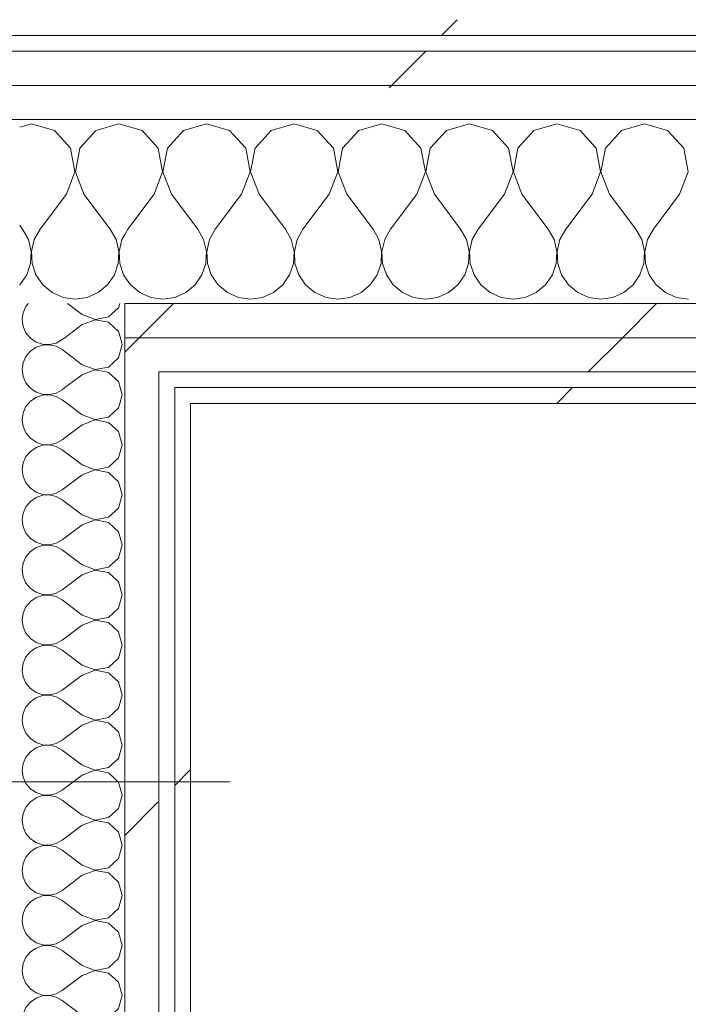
# Model space of a CAD drawing. Header units: millimetres. Extents: x -30280 to 19093, y -17460 to 4378.
# Tile 255 of 256: x 779 to 1033, y -12299 to -11924. Entities that reach past the tile are written whole.
import ezdxf

# ---------------------------------------------------------------- set-up
doc = ezdxf.new("R2010")
doc.units = ezdxf.units.MM
doc.header["$MEASUREMENT"] = 0
doc.linetypes.add('Wipeout_Contour', pattern=[1000, 0, -1000])
doc.layers.add('10_ESTR_Pilars', color=7, linetype='Continuous')
doc.layers.add('Nuevo_08_E_Envans secs', color=7, linetype='Continuous')
doc.layers.add('10_ESTR_Pilars_Pluma_Nº__20', color=1, linetype='Continuous', lineweight=5)
doc.layers.add('Nuevo_08_E_Envans secs_Pluma_Nº__1', color=7, linetype='Continuous', lineweight=5)
for name, color, linetype, lineweight, true_color in [('Nuevo_08_E_Envans secs_Pluma_Nº__102', 7, 'Continuous', 5, 0xcccccc), ('Nuevo_08_E_Envans secs_Pluma_Nº__171', 171, 'Continuous', 13, 0xaaaaff), ('Nuevo_08_E_Envans secs_Pluma_Nº__177', 7, 'Continuous', 15, 0xf7e046)]:
    doc.layers.add(name, color=color, linetype=linetype, lineweight=lineweight, true_color=true_color)
pattern_1 = [(45, (0, 0), (-183.848, 183.848), [195, -65]), (45, (7e-14, 183.85), (-183.848, 183.848), [195, -65])]

# ---------------------------------------------------------------- blocks, each defined once
blk = doc.blocks.new('*X330')
at = {"layer": 'Nuevo_08_E_Envans secs_Pluma_Nº__102', "color": 254, "linetype": 'Continuous', "lineweight": 5, "true_color": 0xcccccc}
for p, q in [((825.43, -11966.13), (818.89, -11964.27)), ((850, -11963.64), (841.24, -11966.13)), ((858.76, -11966.13), (850, -11963.64)), ((883.33, -11963.64), (874.57, -11966.13)), ((892.1, -11966.13), (883.33, -11963.64)), ((916.67, -11963.64), (907.9, -11966.13)), ((925.43, -11966.13), (916.67, -11963.64)), ((950, -11963.64), (941.24, -11966.13)), ((958.76, -11966.13), (950, -11963.64)), ((983.33, -11963.64), (974.57, -11966.13)), ((992.1, -11966.13), (983.33, -11963.64)), ((1016.67, -11963.64), (1007.9, -11966.13)), ((1025.43, -11966.13), (1016.67, -11963.64)), ((831.57, -11972.86), (825.43, -11966.13)), ((841.24, -11966.13), (835.09, -11972.86)), ((864.91, -11972.86), (858.76, -11966.13)), ((874.57, -11966.13), (868.43, -11972.86)), ((898.24, -11972.86), (892.1, -11966.13)), ((907.9, -11966.13), (901.76, -11972.86)), ((931.57, -11972.86), (925.43, -11966.13)), ((941.24, -11966.13), (935.09, -11972.86)), ((964.91, -11972.86), (958.76, -11966.13)), ((974.57, -11966.13), (968.43, -11972.86)), ((998.24, -11972.86), (992.1, -11966.13)), ((1007.9, -11966.13), (1001.76, -11972.86)), ((1031.57, -11972.86), (1025.43, -11966.13)), ((833.27, -11981.81), (831.57, -11972.86)), ((835.09, -11972.86), (833.4, -11981.81)), ((866.6, -11981.81), (864.91, -11972.86)), ((868.43, -11972.86), (866.73, -11981.81)), ((899.93, -11981.81), (898.24, -11972.86)), ((901.76, -11972.86), (900.07, -11981.81)), ((933.27, -11981.81), (931.57, -11972.86)), ((935.09, -11972.86), (933.4, -11981.81)), ((966.6, -11981.81), (964.91, -11972.86)), ((968.43, -11972.86), (966.73, -11981.81)), ((999.93, -11981.81), (998.24, -11972.86)), ((1001.76, -11972.86), (1000.07, -11981.81)), ((1033.27, -11981.81), (1031.57, -11972.86)), ((830, -11990.31), (833.27, -11981.81)), ((833.4, -11981.81), (836.67, -11990.31)), ((863.33, -11990.31), (866.6, -11981.81)), ((866.73, -11981.81), (870, -11990.31)), ((896.67, -11990.31), (899.93, -11981.81)), ((900.07, -11981.81), (903.33, -11990.31)), ((930, -11990.31), (933.27, -11981.81)), ((933.4, -11981.81), (936.67, -11990.31)), ((963.33, -11990.31), (966.6, -11981.81)), ((966.73, -11981.81), (970, -11990.31)), ((996.67, -11990.31), (999.93, -11981.81)), ((1000.07, -11981.81), (1003.33, -11990.31)), ((1030, -11990.31), (1033.27, -11981.81)), ((830, -11990.31), (820, -12003.64)), ((836.67, -11990.31), (846.67, -12003.64)), ((863.33, -11990.31), (853.33, -12003.64)), ((870, -11990.31), (880, -12003.64)), ((896.67, -11990.31), (886.67, -12003.64)), ((903.33, -11990.31), (913.33, -12003.64)), ((930, -11990.31), (920, -12003.64)), ((936.67, -11990.31), (946.67, -12003.64)), ((963.33, -11990.31), (953.33, -12003.64)), ((970, -11990.31), (980, -12003.64)), ((996.67, -11990.31), (986.67, -12003.64)), ((1003.33, -11990.31), (1013.33, -12003.64)), ((1030, -11990.31), (1020, -12003.64)), ((820, -12003.64), (818.89, -12005.65)), ((848.89, -12007.67), (846.67, -12003.64)), ((853.33, -12003.64), (851.11, -12007.67)), ((882.23, -12007.67), (880, -12003.64)), ((886.67, -12003.64), (884.44, -12007.67)), ((915.56, -12007.67), (913.33, -12003.64)), ((920, -12003.64), (917.77, -12007.67)), ((948.89, -12007.67), (946.67, -12003.64)), ((953.33, -12003.64), (951.11, -12007.67)), ((982.23, -12007.67), (980, -12003.64)), ((986.67, -12003.64), (984.44, -12007.67)), ((1015.56, -12007.67), (1013.33, -12003.64)), ((1020, -12003.64), (1017.77, -12007.67)), ((849.93, -12012.15), (848.89, -12007.67)), ((851.11, -12007.67), (850.07, -12012.15)), ((883.27, -12012.15), (882.23, -12007.67)), ((884.44, -12007.67), (883.4, -12012.15)), ((916.6, -12012.15), (915.56, -12007.67)), ((917.77, -12007.67), (916.73, -12012.15)), ((949.93, -12012.15), (948.89, -12007.67)), ((951.11, -12007.67), (950.07, -12012.15)), ((983.27, -12012.15), (982.23, -12007.67)), ((984.44, -12007.67), (983.4, -12012.15)), ((1016.6, -12012.15), (1015.56, -12007.67)), ((1017.77, -12007.67), (1016.73, -12012.15)), ((849.71, -12016.74), (849.93, -12012.15)), ((850.07, -12012.15), (850.29, -12016.74)), ((883.04, -12016.74), (883.27, -12012.15)), ((883.4, -12012.15), (883.62, -12016.74)), ((916.38, -12016.74), (916.6, -12012.15)), ((916.73, -12012.15), (916.96, -12016.74)), ((949.71, -12016.74), (949.93, -12012.15)), ((950.07, -12012.15), (950.29, -12016.74)), ((983.04, -12016.74), (983.27, -12012.15)), ((983.4, -12012.15), (983.62, -12016.74)), ((1016.38, -12016.74), (1016.6, -12012.15)), ((1016.73, -12012.15), (1016.96, -12016.74)), ((848.24, -12021.1), (849.71, -12016.74)), ((850.29, -12016.74), (851.76, -12021.1)), ((881.57, -12021.1), (883.04, -12016.74)), ((883.62, -12016.74), (885.09, -12021.1)), ((914.91, -12021.1), (916.38, -12016.74)), ((916.96, -12016.74), (918.43, -12021.1)), ((948.24, -12021.1), (949.71, -12016.74)), ((950.29, -12016.74), (951.76, -12021.1)), ((981.57, -12021.1), (983.04, -12016.74)), ((983.62, -12016.74), (985.09, -12021.1)), ((1014.91, -12021.1), (1016.38, -12016.74)), ((1016.96, -12016.74), (1018.43, -12021.1)), ((845.64, -12024.89), (848.24, -12021.1)), ((851.76, -12021.1), (854.36, -12024.89)), ((878.97, -12024.89), (881.57, -12021.1)), ((885.09, -12021.1), (887.7, -12024.89)), ((912.3, -12024.89), (914.91, -12021.1)), ((918.43, -12021.1), (921.03, -12024.89)), ((945.64, -12024.89), (948.24, -12021.1)), ((951.76, -12021.1), (954.36, -12024.89)), ((978.97, -12024.89), (981.57, -12021.1)), ((985.09, -12021.1), (987.7, -12024.89)), ((1012.3, -12024.89), (1014.91, -12021.1)), ((1018.43, -12021.1), (1021.03, -12024.89)), ((818.89, -12021.77), (821.03, -12024.89)), ((821.03, -12024.89), (824.57, -12027.82)), ((842.1, -12027.82), (845.64, -12024.89)), ((854.36, -12024.89), (857.9, -12027.82)), ((875.43, -12027.82), (878.97, -12024.89)), ((887.7, -12024.89), (891.24, -12027.82)), ((908.76, -12027.82), (912.3, -12024.89)), ((921.03, -12024.89), (924.57, -12027.82)), ((942.1, -12027.82), (945.64, -12024.89)), ((954.36, -12024.89), (957.9, -12027.82)), ((975.43, -12027.82), (978.97, -12024.89)), ((987.7, -12024.89), (991.24, -12027.82)), ((1008.76, -12027.82), (1012.3, -12024.89)), ((1021.03, -12024.89), (1024.57, -12027.82)), ((824.57, -12027.82), (828.78, -12029.67)), ((837.89, -12029.67), (842.1, -12027.82)), ((857.9, -12027.82), (862.11, -12029.67)), ((871.22, -12029.67), (875.43, -12027.82)), ((891.24, -12027.82), (895.45, -12029.67)), ((904.55, -12029.67), (908.76, -12027.82)), ((924.57, -12027.82), (928.78, -12029.67)), ((937.89, -12029.67), (942.1, -12027.82)), ((957.9, -12027.82), (962.11, -12029.67)), ((971.22, -12029.67), (975.43, -12027.82)), ((991.24, -12027.82), (995.45, -12029.67)), ((1004.55, -12029.67), (1008.76, -12027.82)), ((1024.57, -12027.82), (1028.78, -12029.67)), ((828.78, -12029.67), (833.33, -12030.31)), ((833.33, -12030.31), (837.89, -12029.67)), ((862.11, -12029.67), (866.67, -12030.31)), ((866.67, -12030.31), (871.22, -12029.67)), ((895.45, -12029.67), (900, -12030.31)), ((900, -12030.31), (904.55, -12029.67)), ((928.78, -12029.67), (933.33, -12030.31)), ((933.33, -12030.31), (937.89, -12029.67)), ((962.11, -12029.67), (966.67, -12030.31)), ((966.67, -12030.31), (971.22, -12029.67)), ((995.45, -12029.67), (1000, -12030.31)), ((1000, -12030.31), (1004.55, -12029.67)), ((1028.78, -12029.67), (1033.33, -12030.31))]:
    blk.add_line(p, q, dxfattribs=at)
blk = doc.blocks.new('*X331')
at = {"layer": 'Nuevo_08_E_Envans secs_Pluma_Nº__102', "color": 254, "linetype": 'Continuous', "lineweight": 5, "true_color": 0xcccccc}
for p, q in [((783.33, -11963.64), (778.89, -11964.9)), ((792.1, -11966.13), (783.33, -11963.64)), ((816.67, -11963.64), (807.9, -11966.13)), ((818.89, -11964.27), (816.67, -11963.64)), ((798.24, -11972.86), (792.1, -11966.13)), ((807.9, -11966.13), (801.76, -11972.86)), ((799.93, -11981.81), (798.24, -11972.86)), ((801.76, -11972.86), (800.07, -11981.81)), ((796.67, -11990.31), (799.93, -11981.81)), ((800.07, -11981.81), (803.33, -11990.31)), ((796.67, -11990.31), (786.67, -12003.64)), ((803.33, -11990.31), (813.33, -12003.64)), ((778.89, -12002.16), (780, -12003.64)), ((782.23, -12007.67), (780, -12003.64)), ((786.67, -12003.64), (784.44, -12007.67)), ((815.56, -12007.67), (813.33, -12003.64)), ((818.89, -12005.65), (817.77, -12007.67)), ((783.27, -12012.15), (782.23, -12007.67)), ((784.44, -12007.67), (783.4, -12012.15)), ((816.6, -12012.15), (815.56, -12007.67)), ((817.77, -12007.67), (816.73, -12012.15)), ((783.04, -12016.74), (783.27, -12012.15)), ((783.4, -12012.15), (783.62, -12016.74)), ((816.38, -12016.74), (816.6, -12012.15)), ((816.73, -12012.15), (816.96, -12016.74)), ((781.57, -12021.1), (783.04, -12016.74)), ((783.62, -12016.74), (785.09, -12021.1)), ((814.91, -12021.1), (816.38, -12016.74)), ((816.96, -12016.74), (818.43, -12021.1)), ((778.97, -12024.89), (781.57, -12021.1)), ((785.09, -12021.1), (787.7, -12024.89)), ((812.3, -12024.89), (814.91, -12021.1)), ((818.43, -12021.1), (818.89, -12021.77)), ((778.89, -12024.95), (778.97, -12024.89)), ((787.7, -12024.89), (791.24, -12027.82)), ((808.76, -12027.82), (812.3, -12024.89)), ((791.24, -12027.82), (795.45, -12029.67)), ((804.55, -12029.67), (808.76, -12027.82)), ((795.45, -12029.67), (800, -12030.31)), ((800, -12030.31), (804.55, -12029.67))]:
    blk.add_line(p, q, dxfattribs=at)
blk = doc.blocks.new('Muro_95_1', base_point=(5828.89, -12069.98))
at = {"color": 254, "linetype": 'Wipeout_Contour', "lineweight": 0, "ltscale": 48905.356758}
blk.add_wipeout([(369.89, -11923.98), (369.89, -11929.98), (3807.4, -11929.98), (3807.4, -11923.98)], dxfattribs=at).dxf.layer = 'Nuevo_08_E_Envans secs'
at = {"color": 254, "linetype": 'Wipeout_Contour', "lineweight": 0, "ltscale": 48966.250137}
blk.add_wipeout([(375.89, -11948.98), (3807.4, -11948.98), (3807.4, -11935.98), (375.89, -11935.98)], dxfattribs=at).dxf.layer = 'Nuevo_08_E_Envans secs'
at = {"color": 254, "linetype": 'Wipeout_Contour', "lineweight": 0, "ltscale": 48890.412876}
blk.add_wipeout([(843.89, -12069.98), (2622.91, -12069.98), (2622.91, -12063.98), (843.89, -12063.98)], dxfattribs=at).dxf.layer = 'Nuevo_08_E_Envans secs'
at = {"layer": 'Nuevo_08_E_Envans secs_Pluma_Nº__171', "linetype": 'Continuous', "lineweight": 13, "true_color": 0xaaaaff}
h = blk.add_hatch(dxfattribs=at)
h.set_pattern_fill('Panellat_HPL_0001', color=161, style=0, pattern_type=2)
h.set_pattern_definition(pattern_1)
h.paths.add_polyline_path([(369.89, -11923.98), (369.89, -11929.98), (3807.4, -11929.98), (3807.4, -11923.98)])
h = blk.add_hatch(dxfattribs=at)
h.set_pattern_fill('Panellat_HPL_0001', color=161, style=0, pattern_type=2)
h.set_pattern_definition(pattern_1)
h.paths.add_polyline_path([(843.89, -12069.98), (2622.91, -12069.98), (2622.91, -12063.98), (843.89, -12063.98)])
at = {"layer": 'Nuevo_08_E_Envans secs_Pluma_Nº__177', "linetype": 'Continuous', "lineweight": 15, "true_color": 0xf7e046}
h = blk.add_hatch(dxfattribs=at)
h.set_pattern_fill('Panellat_HPL_0001', color=53, style=0, pattern_type=2)
h.set_pattern_definition(pattern_1)
h.paths.add_polyline_path([(375.89, -11948.98), (3807.4, -11948.98), (3807.4, -11935.98), (375.89, -11935.98)])
at = {"layer": 'Nuevo_08_E_Envans secs_Pluma_Nº__1', "color": 7, "linetype": 'Continuous', "lineweight": 5}
for p, q in [((3807.4, -11929.98), (375.89, -11929.98)), ((3807.4, -11935.98), (375.89, -11935.98))]:
    blk.add_line(p, q, dxfattribs=at)
at = {"color": 254, "linetype": 'Wipeout_Contour', "lineweight": 0, "ltscale": 49017.841229}
blk.add_wipeout([(388.89, -11961.98), (3807.4, -11961.98), (3807.4, -11948.98), (388.89, -11948.98)], dxfattribs=at).dxf.layer = 'Nuevo_08_E_Envans secs'
at = {"color": 254, "linetype": 'Wipeout_Contour', "lineweight": 0, "ltscale": 48384.958481}
blk.add_wipeout([(837.89, -12069.98), (843.89, -12069.98), (843.89, -12063.98), (837.89, -12063.98)], dxfattribs=at).dxf.layer = 'Nuevo_08_E_Envans secs'
at = {"layer": 'Nuevo_08_E_Envans secs_Pluma_Nº__171', "linetype": 'Continuous', "lineweight": 13, "true_color": 0xaaaaff}
h = blk.add_hatch(dxfattribs=at)
h.set_pattern_fill('Panellat_HPL_0001', color=161, style=0, pattern_type=2)
h.set_pattern_definition(pattern_1)
h.paths.add_polyline_path([(837.89, -12069.98), (843.89, -12069.98), (843.89, -12063.98), (837.89, -12063.98)])
at = {"layer": 'Nuevo_08_E_Envans secs_Pluma_Nº__177', "linetype": 'Continuous', "lineweight": 15, "true_color": 0xf7e046}
h = blk.add_hatch(dxfattribs=at)
h.set_pattern_fill('Panellat_HPL_0001', color=53, style=0, pattern_type=2)
h.set_pattern_definition(pattern_1)
h.paths.add_polyline_path([(388.89, -11961.98), (3807.4, -11961.98), (3807.4, -11948.98), (388.89, -11948.98)])
at = {"layer": 'Nuevo_08_E_Envans secs_Pluma_Nº__1', "color": 7, "linetype": 'Continuous', "lineweight": 5}
for p, q in [((3807.4, -11948.98), (388.89, -11948.98)), ((778.89, -11961.98), (428.89, -11961.98)), ((818.89, -11961.98), (778.89, -11961.98)), ((2660.91, -11961.98), (818.89, -11961.98)), ((843.89, -12063.98), (837.89, -12063.98)), ((837.89, -12069.98), (837.89, -12063.98)), ((2622.91, -12063.98), (843.89, -12063.98))]:
    blk.add_line(p, q, dxfattribs=at)
at = {"layer": 'Nuevo_08_E_Envans secs_Pluma_Nº__1', "color": 7, "linetype": 'Continuous', "lineweight": 5, "flags": 128}
blk.add_lwpolyline([(843.89, -12069.98), (2622.91, -12069.98)], dxfattribs=at)
at = {"layer": 'Nuevo_08_E_Envans secs', "color": 7, "lineweight": 20}
for name in ['*X331', '*X330']:
    blk.add_blockref(name, (0, 0), dxfattribs=at)
at = {"color": 254, "linetype": 'Wipeout_Contour', "lineweight": 0, "ltscale": 48785.104268}
blk.add_wipeout([(818.89, -12044.98), (2647.91, -12044.98), (2647.91, -12031.98), (818.89, -12031.98)], dxfattribs=at).dxf.layer = 'Nuevo_08_E_Envans secs'
at = {"layer": 'Nuevo_08_E_Envans secs_Pluma_Nº__177', "linetype": 'Continuous', "lineweight": 15, "true_color": 0xf7e046}
h = blk.add_hatch(dxfattribs=at)
h.set_pattern_fill('Panellat_HPL_0001', color=53, style=0, pattern_type=2)
h.set_pattern_definition(pattern_1)
h.paths.add_polyline_path([(818.89, -12044.98), (2647.91, -12044.98), (2647.91, -12031.98), (818.89, -12031.98)])
at = {"layer": 'Nuevo_08_E_Envans secs_Pluma_Nº__1', "color": 7, "linetype": 'Continuous', "lineweight": 5}
blk.add_line((2647.91, -12031.98), (818.89, -12031.98), dxfattribs=at)
at = {"color": 254, "linetype": 'Wipeout_Contour', "lineweight": 0, "ltscale": 48832.647747}
blk.add_wipeout([(831.89, -12057.98), (2634.91, -12057.98), (2634.91, -12044.98), (831.89, -12044.98)], dxfattribs=at).dxf.layer = 'Nuevo_08_E_Envans secs'
at = {"layer": 'Nuevo_08_E_Envans secs_Pluma_Nº__177', "linetype": 'Continuous', "lineweight": 15, "true_color": 0xf7e046}
h = blk.add_hatch(dxfattribs=at)
h.set_pattern_fill('Panellat_HPL_0001', color=53, style=0, pattern_type=2)
h.set_pattern_definition(pattern_1)
h.paths.add_polyline_path([(831.89, -12057.98), (2634.91, -12057.98), (2634.91, -12044.98), (831.89, -12044.98)])
at = {"layer": 'Nuevo_08_E_Envans secs_Pluma_Nº__1', "color": 7, "linetype": 'Continuous', "lineweight": 5}
blk.add_line((2628.91, -12057.98), (837.89, -12057.98), dxfattribs=at)
at = {"color": 254, "linetype": 'Wipeout_Contour', "lineweight": 0, "ltscale": 48318.83828}
blk.add_wipeout([(818.89, -12057.98), (831.89, -12057.98), (831.89, -12044.98), (818.89, -12044.98)], dxfattribs=at).dxf.layer = 'Nuevo_08_E_Envans secs'
at = {"layer": 'Nuevo_08_E_Envans secs_Pluma_Nº__177', "linetype": 'Continuous', "lineweight": 15, "true_color": 0xf7e046}
h = blk.add_hatch(dxfattribs=at)
h.set_pattern_fill('Panellat_HPL_0001', color=53, style=0, pattern_type=2)
h.set_pattern_definition(pattern_1)
h.paths.add_polyline_path([(818.89, -12057.98), (831.89, -12057.98), (831.89, -12044.98), (818.89, -12044.98)])
at = {"layer": 'Nuevo_08_E_Envans secs_Pluma_Nº__1', "color": 7, "linetype": 'Continuous', "lineweight": 5}
for p, q in [((818.89, -12044.98), (818.89, -12031.98)), ((831.89, -12044.98), (818.89, -12044.98)), ((818.89, -12057.98), (818.89, -12044.98)), ((2634.91, -12044.98), (831.89, -12044.98)), ((837.89, -12057.98), (831.89, -12057.98)), ((831.89, -12063.98), (831.89, -12057.98))]:
    blk.add_line(p, q, dxfattribs=at)
blk = doc.blocks.new('*X348')
at = {"layer": 'Nuevo_08_E_Envans secs_Pluma_Nº__102', "color": 254, "linetype": 'Continuous', "lineweight": 5, "true_color": 0xcccccc}
for p, q in [((782.19, -12031.98), (781.27, -12033.09)), ((802.7, -12036.19), (797.08, -12031.98)), ((816.52, -12033.58), (816.97, -12031.98)), ((780.21, -12035.49), (779.84, -12038.1)), ((781.27, -12033.09), (780.21, -12035.49)), ((802.7, -12036.19), (807.56, -12038.06)), ((812.67, -12037.09), (816.52, -12033.58)), ((779.84, -12038.1), (780.21, -12040.7)), ((802.7, -12040), (796.07, -12044.98)), ((807.56, -12038.13), (802.7, -12040)), ((807.56, -12038.06), (812.67, -12037.09)), ((812.67, -12039.1), (807.56, -12038.13)), ((816.52, -12042.61), (812.67, -12039.1)), ((780.21, -12040.7), (781.27, -12043.1)), ((781.27, -12043.1), (782.82, -12044.98)), ((817.19, -12044.98), (816.52, -12042.61))]:
    blk.add_line(p, q, dxfattribs=at)
blk = doc.blocks.new('*X349')
at = {"layer": 'Nuevo_08_E_Envans secs_Pluma_Nº__102', "color": 254, "linetype": 'Continuous', "lineweight": 5, "true_color": 0xcccccc}
for p, q in [((782.82, -12044.98), (782.94, -12045.13)), ((782.94, -12045.13), (785.11, -12046.61)), ((785.11, -12046.61), (787.6, -12047.45)), ((787.6, -12047.45), (790.22, -12047.58)), ((790.22, -12047.58), (792.78, -12046.99)), ((792.78, -12046.99), (795.08, -12045.71)), ((796.07, -12044.98), (795.08, -12045.71)), ((817.94, -12047.62), (817.19, -12044.98)), ((782.94, -12050.11), (781.27, -12052.14)), ((785.11, -12048.62), (782.94, -12050.11)), ((787.6, -12047.78), (785.11, -12048.62)), ((790.22, -12047.66), (787.6, -12047.78)), ((792.78, -12048.25), (790.22, -12047.66)), ((795.08, -12049.52), (792.78, -12048.25)), ((802.7, -12055.24), (795.08, -12049.52)), ((816.52, -12052.63), (817.94, -12047.62)), ((780.21, -12054.54), (779.84, -12057.14)), ((781.27, -12052.14), (780.21, -12054.54)), ((812.67, -12056.14), (816.52, -12052.63)), ((779.84, -12057.14), (779.96, -12057.98)), ((802.7, -12055.24), (807.56, -12057.1)), ((807.56, -12057.18), (805.49, -12057.98)), ((807.56, -12057.1), (812.67, -12056.14)), ((811.76, -12057.98), (807.56, -12057.18))]:
    blk.add_line(p, q, dxfattribs=at)
blk = doc.blocks.new('*X350')
at = {"layer": 'Nuevo_08_E_Envans secs_Pluma_Nº__102', "color": 254, "linetype": 'Continuous', "lineweight": 5, "true_color": 0xcccccc}
for p, q in [((779.96, -12057.98), (780.21, -12059.75)), ((805.49, -12057.98), (802.7, -12059.05)), ((812.67, -12058.15), (811.76, -12057.98)), ((816.52, -12061.66), (812.67, -12058.15)), ((780.21, -12059.75), (781.27, -12062.15)), ((781.27, -12062.15), (782.78, -12063.98)), ((802.7, -12059.05), (796.13, -12063.98)), ((817.17, -12063.98), (816.52, -12061.66))]:
    blk.add_line(p, q, dxfattribs=at)
blk = doc.blocks.new('*X351')
at = {"layer": 'Nuevo_08_E_Envans secs_Pluma_Nº__102', "color": 254, "linetype": 'Continuous', "lineweight": 5, "true_color": 0xcccccc}
for p, q in [((782.78, -12063.98), (782.94, -12064.17)), ((782.94, -12064.17), (785.11, -12065.66)), ((785.11, -12065.66), (787.6, -12066.5)), ((790.22, -12066.63), (792.78, -12066.03)), ((792.78, -12066.03), (795.08, -12064.76)), ((796.13, -12063.98), (795.08, -12064.76)), ((817.94, -12066.67), (817.17, -12063.98)), ((782.94, -12069.16), (782.27, -12069.98)), ((785.11, -12067.67), (782.94, -12069.16)), ((787.6, -12066.83), (785.11, -12067.67)), ((787.6, -12066.5), (790.22, -12066.63)), ((790.22, -12066.71), (787.6, -12066.83)), ((792.78, -12067.3), (790.22, -12066.71)), ((795.08, -12068.57), (792.78, -12067.3)), ((796.95, -12069.98), (795.08, -12068.57)), ((817, -12069.98), (817.94, -12066.67))]:
    blk.add_line(p, q, dxfattribs=at)
blk = doc.blocks.new('*X352')
at = {"layer": 'Nuevo_08_E_Envans secs_Pluma_Nº__102', "color": 254, "linetype": 'Continuous', "lineweight": 5, "true_color": 0xcccccc}
for p, q in [((782.27, -12069.98), (781.27, -12071.18)), ((802.7, -12074.29), (796.95, -12069.98)), ((816.52, -12071.67), (817, -12069.98)), ((780.21, -12073.59), (779.84, -12076.19)), ((781.27, -12071.18), (780.21, -12073.59)), ((812.67, -12075.19), (816.52, -12071.67)), ((779.84, -12076.19), (780.21, -12078.79)), ((802.7, -12074.29), (807.56, -12076.15)), ((807.56, -12076.23), (802.7, -12078.1)), ((807.56, -12076.15), (812.67, -12075.19)), ((812.67, -12077.2), (807.56, -12076.23)), ((816.52, -12080.71), (812.67, -12077.2)), ((780.21, -12078.79), (781.27, -12081.2)), ((781.27, -12081.2), (782.94, -12083.22)), ((802.7, -12078.1), (795.08, -12083.81)), ((817.94, -12085.71), (816.52, -12080.71)), ((782.94, -12083.22), (785.11, -12084.71)), ((785.11, -12084.71), (787.6, -12085.55)), ((792.78, -12085.08), (795.08, -12083.81)), ((782.94, -12088.21), (781.27, -12090.23)), ((785.11, -12086.72), (782.94, -12088.21)), ((787.6, -12085.88), (785.11, -12086.72)), ((787.6, -12085.55), (790.22, -12085.68)), ((790.22, -12085.75), (787.6, -12085.88)), ((790.22, -12085.68), (792.78, -12085.08)), ((792.78, -12086.35), (790.22, -12085.75)), ((795.08, -12087.62), (792.78, -12086.35)), ((802.7, -12093.33), (795.08, -12087.62)), ((816.52, -12090.72), (817.94, -12085.71)), ((781.27, -12090.23), (780.21, -12092.64)), ((812.67, -12094.23), (816.52, -12090.72)), ((780.21, -12092.64), (779.84, -12095.24)), ((779.84, -12095.24), (780.21, -12097.84)), ((802.7, -12093.33), (807.56, -12095.2)), ((807.56, -12095.28), (802.7, -12097.14)), ((807.56, -12095.2), (812.67, -12094.23)), ((812.67, -12096.24), (807.56, -12095.28)), ((816.52, -12099.75), (812.67, -12096.24)), ((780.21, -12097.84), (781.27, -12100.25)), ((802.7, -12097.14), (795.08, -12102.86)), ((817.94, -12104.76), (816.52, -12099.75)), ((781.27, -12100.25), (782.94, -12102.27)), ((782.94, -12102.27), (785.11, -12103.76)), ((785.11, -12103.76), (787.6, -12104.6)), ((792.78, -12104.13), (795.08, -12102.86)), ((782.94, -12107.26), (781.27, -12109.28)), ((785.11, -12105.77), (782.94, -12107.26)), ((787.6, -12104.93), (785.11, -12105.77)), ((787.6, -12104.6), (790.22, -12104.72)), ((790.22, -12104.8), (787.6, -12104.93)), ((790.22, -12104.72), (792.78, -12104.13)), ((792.78, -12105.4), (790.22, -12104.8)), ((795.08, -12106.67), (792.78, -12105.4)), ((802.7, -12112.38), (795.08, -12106.67)), ((816.52, -12109.77), (817.94, -12104.76)), ((781.27, -12109.28), (780.21, -12111.68)), ((812.67, -12113.28), (816.52, -12109.77)), ((780.21, -12111.68), (779.84, -12114.29)), ((779.84, -12114.29), (780.21, -12116.89)), ((802.7, -12112.38), (807.56, -12114.25)), ((807.56, -12114.32), (802.7, -12116.19)), ((807.56, -12114.25), (812.67, -12113.28)), ((812.67, -12115.29), (807.56, -12114.32)), ((780.21, -12116.89), (781.27, -12119.29)), ((802.7, -12116.19), (795.08, -12121.9)), ((816.52, -12118.8), (812.67, -12115.29)), ((781.27, -12119.29), (782.94, -12121.32)), ((782.94, -12121.32), (785.11, -12122.8)), ((792.78, -12123.18), (795.08, -12121.9)), ((817.94, -12123.81), (816.52, -12118.8)), ((785.11, -12124.81), (782.94, -12126.3)), ((785.11, -12122.8), (787.6, -12123.64)), ((787.6, -12123.98), (785.11, -12124.81)), ((787.6, -12123.64), (790.22, -12123.77)), ((790.22, -12123.85), (787.6, -12123.98)), ((790.22, -12123.77), (792.78, -12123.18)), ((792.78, -12124.44), (790.22, -12123.85)), ((795.08, -12125.71), (792.78, -12124.44)), ((802.7, -12131.43), (795.08, -12125.71)), ((816.52, -12128.82), (817.94, -12123.81)), ((781.27, -12128.33), (780.21, -12130.73)), ((782.94, -12126.3), (781.27, -12128.33)), ((812.67, -12132.33), (816.52, -12128.82)), ((780.21, -12130.73), (779.84, -12133.33)), ((779.84, -12133.33), (780.21, -12135.94)), ((802.7, -12131.43), (807.56, -12133.29)), ((807.56, -12133.37), (802.7, -12135.24)), ((807.56, -12133.29), (812.67, -12132.33)), ((812.67, -12134.34), (807.56, -12133.37)), ((780.21, -12135.94), (781.27, -12138.34)), ((802.7, -12135.24), (795.08, -12140.95)), ((816.52, -12137.85), (812.67, -12134.34)), ((781.27, -12138.34), (782.94, -12140.36)), ((782.94, -12140.36), (785.11, -12141.85)), ((792.78, -12142.22), (795.08, -12140.95)), ((817.94, -12142.86), (816.52, -12137.85)), ((785.11, -12143.86), (782.94, -12145.35)), ((785.11, -12141.85), (787.6, -12142.69)), ((787.6, -12143.02), (785.11, -12143.86)), ((787.6, -12142.69), (790.22, -12142.82)), ((790.22, -12142.9), (787.6, -12143.02)), ((790.22, -12142.82), (792.78, -12142.22)), ((792.78, -12143.49), (790.22, -12142.9)), ((795.08, -12144.76), (792.78, -12143.49)), ((802.7, -12150.48), (795.08, -12144.76)), ((816.52, -12147.86), (817.94, -12142.86)), ((781.27, -12147.37), (780.21, -12149.78)), ((782.94, -12145.35), (781.27, -12147.37)), ((812.67, -12151.38), (816.52, -12147.86)), ((780.21, -12149.78), (779.84, -12152.38)), ((779.84, -12152.38), (780.21, -12154.98)), ((802.7, -12150.48), (807.56, -12152.34)), ((807.56, -12152.42), (802.7, -12154.29)), ((807.56, -12152.34), (812.67, -12151.38)), ((812.67, -12153.39), (807.56, -12152.42)), ((780.21, -12154.98), (781.27, -12157.39)), ((802.7, -12154.29), (795.08, -12160)), ((816.52, -12156.9), (812.67, -12153.39)), ((781.27, -12157.39), (782.94, -12159.41)), ((782.94, -12159.41), (785.11, -12160.9)), ((817.94, -12161.9), (816.52, -12156.9)), ((785.11, -12162.91), (782.94, -12164.4)), ((785.11, -12160.9), (787.6, -12161.74)), ((787.6, -12162.07), (785.11, -12162.91)), ((787.6, -12161.74), (790.22, -12161.87)), ((790.22, -12161.94), (787.6, -12162.07)), ((790.22, -12161.87), (792.78, -12161.27)), ((792.78, -12162.54), (790.22, -12161.94)), ((792.78, -12161.27), (795.08, -12160)), ((795.08, -12163.81), (792.78, -12162.54)), ((816.52, -12166.91), (817.94, -12161.9)), ((781.27, -12166.42), (780.21, -12168.83)), ((782.94, -12164.4), (781.27, -12166.42)), ((802.7, -12169.52), (795.08, -12163.81)), ((812.67, -12170.42), (816.52, -12166.91)), ((780.21, -12168.83), (779.84, -12171.43)), ((802.7, -12169.52), (807.56, -12171.39)), ((807.56, -12171.39), (812.67, -12170.42)), ((779.84, -12171.43), (780.21, -12174.03)), ((780.21, -12174.03), (781.27, -12176.44)), ((802.7, -12173.33), (795.08, -12179.05)), ((807.56, -12171.47), (802.7, -12173.33)), ((812.67, -12172.43), (807.56, -12171.47)), ((816.52, -12175.95), (812.67, -12172.43)), ((781.27, -12176.44), (782.94, -12178.46)), ((782.94, -12178.46), (785.11, -12179.95)), ((817.94, -12180.95), (816.52, -12175.95)), ((785.11, -12181.96), (782.94, -12183.45)), ((785.11, -12179.95), (787.6, -12180.79)), ((787.6, -12181.12), (785.11, -12181.96)), ((787.6, -12180.79), (790.22, -12180.91)), ((790.22, -12180.99), (787.6, -12181.12)), ((790.22, -12180.91), (792.78, -12180.32)), ((792.78, -12181.59), (790.22, -12180.99)), ((792.78, -12180.32), (795.08, -12179.05)), ((795.08, -12182.86), (792.78, -12181.59)), ((816.52, -12185.96), (817.94, -12180.95)), ((781.27, -12185.47), (780.21, -12187.87)), ((782.94, -12183.45), (781.27, -12185.47)), ((802.7, -12188.57), (795.08, -12182.86)), ((812.67, -12189.47), (816.52, -12185.96)), ((780.21, -12187.87), (779.84, -12190.48)), ((802.7, -12188.57), (807.56, -12190.44)), ((807.56, -12190.44), (812.67, -12189.47)), ((779.84, -12190.48), (780.21, -12193.08)), ((780.21, -12193.08), (781.27, -12195.48)), ((802.7, -12192.38), (795.08, -12198.1)), ((807.56, -12190.51), (802.7, -12192.38)), ((812.67, -12191.48), (807.56, -12190.51)), ((816.52, -12194.99), (812.67, -12191.48)), ((781.27, -12195.48), (782.94, -12197.51)), ((817.94, -12200), (816.52, -12194.99)), ((782.94, -12197.51), (785.11, -12198.99)), ((785.11, -12201.01), (782.94, -12202.49)), ((785.11, -12198.99), (787.6, -12199.83)), ((787.6, -12200.17), (785.11, -12201.01)), ((787.6, -12199.83), (790.22, -12199.96)), ((790.22, -12200.04), (787.6, -12200.17)), ((790.22, -12199.96), (792.78, -12199.37)), ((792.78, -12200.63), (790.22, -12200.04)), ((792.78, -12199.37), (795.08, -12198.1)), ((795.08, -12201.9), (792.78, -12200.63)), ((816.52, -12205.01), (817.94, -12200)), ((781.27, -12204.52), (780.21, -12206.92)), ((782.94, -12202.49), (781.27, -12204.52)), ((802.7, -12207.62), (795.08, -12201.9)), ((780.21, -12206.92), (779.84, -12209.52)), ((802.7, -12207.62), (807.56, -12209.49)), ((807.56, -12209.49), (812.67, -12208.52)), ((812.67, -12208.52), (816.52, -12205.01)), ((779.84, -12209.52), (780.21, -12212.13)), ((780.21, -12212.13), (781.27, -12214.53)), ((802.7, -12211.43), (795.08, -12217.14)), ((807.56, -12209.56), (802.7, -12211.43)), ((812.67, -12210.53), (807.56, -12209.56)), ((816.52, -12214.04), (812.67, -12210.53)), ((781.27, -12214.53), (782.94, -12216.55)), ((817.94, -12219.05), (816.52, -12214.04)), ((782.94, -12216.55), (785.11, -12218.04)), ((785.11, -12218.04), (787.6, -12218.88)), ((787.6, -12219.21), (785.11, -12220.05)), ((787.6, -12218.88), (790.22, -12219.01)), ((790.22, -12219.09), (787.6, -12219.21)), ((790.22, -12219.01), (792.78, -12218.41)), ((792.78, -12219.68), (790.22, -12219.09)), ((792.78, -12218.41), (795.08, -12217.14)), ((795.08, -12220.95), (792.78, -12219.68)), ((816.52, -12224.05), (817.94, -12219.05)), ((781.27, -12223.56), (780.21, -12225.97)), ((782.94, -12221.54), (781.27, -12223.56)), ((785.11, -12220.05), (782.94, -12221.54)), ((802.7, -12226.67), (795.08, -12220.95)), ((780.21, -12225.97), (779.84, -12228.57)), ((802.7, -12226.67), (807.56, -12228.53)), ((812.67, -12227.57), (816.52, -12224.05)), ((779.84, -12228.57), (780.21, -12231.17)), ((802.7, -12230.48), (795.08, -12236.19)), ((807.56, -12228.61), (802.7, -12230.48)), ((807.56, -12228.53), (812.67, -12227.57)), ((812.67, -12229.58), (807.56, -12228.61)), ((816.52, -12233.09), (812.67, -12229.58)), ((780.21, -12231.17), (781.27, -12233.58)), ((781.27, -12233.58), (782.94, -12235.6)), ((817.94, -12238.1), (816.52, -12233.09)), ((782.94, -12235.6), (785.11, -12237.09)), ((785.11, -12237.09), (787.6, -12237.93)), ((787.6, -12238.26), (785.11, -12239.1)), ((787.6, -12237.93), (790.22, -12238.06)), ((790.22, -12238.13), (787.6, -12238.26)), ((790.22, -12238.06), (792.78, -12237.46)), ((792.78, -12238.73), (790.22, -12238.13)), ((792.78, -12237.46), (795.08, -12236.19)), ((816.52, -12243.1), (817.94, -12238.1)), ((782.94, -12240.59), (781.27, -12242.61)), ((785.11, -12239.1), (782.94, -12240.59)), ((795.08, -12240), (792.78, -12238.73)), ((802.7, -12245.71), (795.08, -12240)), ((780.21, -12245.02), (779.84, -12247.62)), ((781.27, -12242.61), (780.21, -12245.02)), ((802.7, -12245.71), (807.56, -12247.58)), ((812.67, -12246.61), (816.52, -12243.1)), ((779.84, -12247.62), (780.21, -12250.22)), ((802.7, -12249.52), (795.08, -12255.24)), ((807.56, -12247.66), (802.7, -12249.52)), ((807.56, -12247.58), (812.67, -12246.61)), ((812.67, -12248.62), (807.56, -12247.66)), ((816.52, -12252.14), (812.67, -12248.62)), ((780.21, -12250.22), (781.27, -12252.63)), ((781.27, -12252.63), (782.94, -12254.65)), ((817.94, -12257.14), (816.52, -12252.14)), ((782.94, -12254.65), (785.11, -12256.14)), ((785.11, -12256.14), (787.6, -12256.98)), ((787.6, -12257.31), (785.11, -12258.15)), ((787.6, -12256.98), (790.22, -12257.1)), ((790.22, -12257.18), (787.6, -12257.31)), ((790.22, -12257.1), (792.78, -12256.51)), ((792.78, -12257.78), (790.22, -12257.18)), ((792.78, -12256.51), (795.08, -12255.24)), ((816.52, -12262.15), (817.94, -12257.14)), ((782.94, -12259.64), (781.27, -12261.66)), ((785.11, -12258.15), (782.94, -12259.64)), ((795.08, -12259.05), (792.78, -12257.78)), ((802.7, -12264.76), (795.08, -12259.05)), ((780.21, -12264.06), (779.84, -12266.67)), ((781.27, -12261.66), (780.21, -12264.06)), ((802.7, -12264.76), (807.56, -12266.63)), ((812.67, -12265.66), (816.52, -12262.15)), ((779.84, -12266.67), (780.21, -12269.27)), ((802.7, -12268.57), (795.08, -12274.29)), ((807.56, -12266.71), (802.7, -12268.57)), ((807.56, -12266.63), (812.67, -12265.66)), ((812.67, -12267.67), (807.56, -12266.71)), ((816.52, -12271.18), (812.67, -12267.67)), ((780.21, -12269.27), (781.27, -12271.67)), ((781.27, -12271.67), (782.94, -12273.7)), ((817.94, -12276.19), (816.52, -12271.18)), ((782.94, -12273.7), (785.11, -12275.19)), ((785.11, -12275.19), (787.6, -12276.02)), ((787.6, -12276.02), (790.22, -12276.15)), ((790.22, -12276.15), (792.78, -12275.56)), ((792.78, -12275.56), (795.08, -12274.29)), ((782.94, -12278.68), (781.27, -12280.71)), ((785.11, -12277.2), (782.94, -12278.68)), ((787.6, -12276.36), (785.11, -12277.2)), ((790.22, -12276.23), (787.6, -12276.36)), ((792.78, -12276.82), (790.22, -12276.23)), ((795.08, -12278.1), (792.78, -12276.82)), ((802.7, -12283.81), (795.08, -12278.1)), ((816.52, -12281.2), (817.94, -12276.19)), ((780.21, -12283.11), (779.84, -12285.71)), ((781.27, -12280.71), (780.21, -12283.11)), ((812.67, -12284.71), (816.52, -12281.2)), ((779.84, -12285.71), (780.21, -12288.32)), ((802.7, -12283.81), (807.56, -12285.68)), ((807.56, -12285.75), (802.7, -12287.62)), ((807.56, -12285.68), (812.67, -12284.71)), ((812.67, -12286.72), (807.56, -12285.75)), ((816.52, -12290.23), (812.67, -12286.72)), ((780.21, -12288.32), (781.27, -12290.72)), ((781.27, -12290.72), (782.94, -12292.74)), ((802.7, -12287.62), (795.08, -12293.33)), ((817.94, -12295.24), (816.52, -12290.23)), ((782.94, -12292.74), (785.11, -12294.23)), ((785.11, -12294.23), (787.6, -12295.07)), ((790.22, -12295.2), (792.78, -12294.6)), ((792.78, -12294.6), (795.08, -12293.33)), ((782.94, -12297.73), (781.27, -12299.75)), ((785.11, -12296.24), (782.94, -12297.73)), ((787.6, -12295.4), (785.11, -12296.24)), ((787.6, -12295.07), (790.22, -12295.2)), ((790.22, -12295.28), (787.6, -12295.4)), ((792.78, -12295.87), (790.22, -12295.28)), ((795.08, -12297.14), (792.78, -12295.87)), ((802.7, -12302.86), (795.08, -12297.14)), ((816.52, -12300.25), (817.94, -12295.24)), ((780.21, -12302.16), (779.84, -12304.76)), ((781.27, -12299.75), (780.21, -12302.16)), ((812.67, -12303.76), (816.52, -12300.25)), ((779.84, -12304.76), (780.21, -12307.36)), ((802.7, -12302.86), (807.56, -12304.72)), ((807.56, -12304.8), (802.7, -12306.67)), ((807.56, -12304.72), (812.67, -12303.76)), ((812.67, -12305.77), (807.56, -12304.8)), ((816.52, -12309.28), (812.67, -12305.77)), ((780.21, -12307.36), (781.27, -12309.77)), ((781.27, -12309.77), (782.94, -12311.79)), ((802.7, -12306.67), (795.08, -12312.38)), ((817.94, -12314.29), (816.52, -12309.28)), ((782.94, -12311.79), (785.11, -12313.28)), ((785.11, -12313.28), (787.6, -12314.12)), ((792.78, -12313.65), (795.08, -12312.38)), ((782.94, -12316.78), (781.27, -12318.8)), ((785.11, -12315.29), (782.94, -12316.78)), ((787.6, -12314.45), (785.11, -12315.29)), ((787.6, -12314.12), (790.22, -12314.25)), ((790.22, -12314.32), (787.6, -12314.45)), ((790.22, -12314.25), (792.78, -12313.65)), ((792.78, -12314.92), (790.22, -12314.32)), ((795.08, -12316.19), (792.78, -12314.92)), ((802.7, -12321.9), (795.08, -12316.19)), ((816.52, -12319.29), (817.94, -12314.29)), ((781.27, -12318.8), (780.21, -12321.21)), ((812.67, -12322.8), (816.52, -12319.29)), ((780.21, -12321.21), (779.84, -12323.81)), ((779.84, -12323.81), (780.21, -12326.41)), ((802.7, -12321.9), (807.56, -12323.77)), ((807.56, -12323.85), (802.7, -12325.71)), ((807.56, -12323.77), (812.67, -12322.8)), ((812.67, -12324.81), (807.56, -12323.85)), ((816.52, -12328.33), (812.67, -12324.81)), ((780.21, -12326.41), (781.27, -12328.82)), ((802.7, -12325.71), (795.08, -12331.43)), ((817.94, -12333.33), (816.52, -12328.33)), ((781.27, -12328.82), (782.94, -12330.84)), ((782.94, -12330.84), (785.11, -12332.33)), ((792.78, -12332.7), (795.08, -12331.43)), ((782.94, -12335.83), (781.27, -12337.85)), ((785.11, -12334.34), (782.94, -12335.83)), ((785.11, -12332.33), (787.6, -12333.17)), ((787.6, -12333.5), (785.11, -12334.34)), ((787.6, -12333.17), (790.22, -12333.29)), ((790.22, -12333.37), (787.6, -12333.5)), ((790.22, -12333.29), (792.78, -12332.7)), ((792.78, -12333.97), (790.22, -12333.37)), ((795.08, -12335.24), (792.78, -12333.97)), ((802.7, -12340.95), (795.08, -12335.24)), ((816.52, -12338.34), (817.94, -12333.33)), ((781.27, -12337.85), (780.21, -12340.25)), ((812.67, -12341.85), (816.52, -12338.34)), ((780.21, -12340.25), (779.84, -12342.86)), ((779.84, -12342.86), (780.21, -12345.46)), ((802.7, -12340.95), (807.56, -12342.82)), ((807.56, -12342.9), (802.7, -12344.76)), ((807.56, -12342.82), (812.67, -12341.85)), ((812.67, -12343.86), (807.56, -12342.9)), ((780.21, -12345.46), (781.27, -12347.86)), ((802.7, -12344.76), (795.08, -12350.48)), ((816.52, -12347.37), (812.67, -12343.86)), ((781.27, -12347.86), (782.94, -12349.89)), ((782.94, -12349.89), (785.11, -12351.38)), ((792.78, -12351.75), (795.08, -12350.48)), ((817.94, -12352.38), (816.52, -12347.37)), ((785.11, -12353.39), (782.94, -12354.87)), ((785.11, -12351.38), (787.6, -12352.22)), ((787.6, -12352.55), (785.11, -12353.39)), ((787.6, -12352.22), (790.22, -12352.34)), ((790.22, -12352.42), (787.6, -12352.55)), ((790.22, -12352.34), (792.78, -12351.75)), ((792.78, -12353.01), (790.22, -12352.42)), ((795.08, -12354.29), (792.78, -12353.01)), ((802.7, -12360), (795.08, -12354.29)), ((816.52, -12357.39), (817.94, -12352.38)), ((781.27, -12356.9), (780.21, -12359.3)), ((782.94, -12354.87), (781.27, -12356.9)), ((812.67, -12360.9), (816.52, -12357.39)), ((780.21, -12359.3), (779.84, -12361.9)), ((779.84, -12361.9), (780.21, -12364.51)), ((802.7, -12360), (807.56, -12361.87)), ((807.56, -12361.94), (802.7, -12363.81)), ((807.56, -12361.87), (812.67, -12360.9)), ((812.67, -12362.91), (807.56, -12361.94)), ((780.21, -12364.51), (781.27, -12366.91)), ((802.7, -12363.81), (795.08, -12369.52)), ((816.52, -12366.42), (812.67, -12362.91)), ((781.27, -12366.91), (782.94, -12368.94)), ((782.94, -12368.94), (785.11, -12370.42)), ((792.78, -12370.8), (795.08, -12369.52)), ((817.94, -12371.43), (816.52, -12366.42)), ((785.11, -12372.43), (782.94, -12373.92)), ((785.11, -12370.42), (787.6, -12371.26)), ((787.6, -12371.59), (785.11, -12372.43)), ((787.6, -12371.26), (790.22, -12371.39)), ((790.22, -12371.47), (787.6, -12371.59)), ((790.22, -12371.39), (792.78, -12370.8)), ((792.78, -12372.06), (790.22, -12371.47)), ((795.08, -12373.33), (792.78, -12372.06)), ((802.7, -12379.05), (795.08, -12373.33)), ((816.52, -12376.44), (817.94, -12371.43)), ((781.27, -12375.95), (780.21, -12378.35)), ((782.94, -12373.92), (781.27, -12375.95)), ((812.67, -12379.95), (816.52, -12376.44)), ((780.21, -12378.35), (779.84, -12380.95)), ((779.84, -12380.95), (780.21, -12383.55)), ((802.7, -12379.05), (807.56, -12380.91)), ((807.56, -12380.99), (802.7, -12382.86)), ((807.56, -12380.91), (812.67, -12379.95)), ((812.67, -12381.96), (807.56, -12380.99)), ((780.21, -12383.55), (781.27, -12385.96)), ((802.7, -12382.86), (795.08, -12388.57)), ((816.52, -12385.47), (812.67, -12381.96)), ((781.27, -12385.96), (782.94, -12387.98)), ((782.94, -12387.98), (785.11, -12389.47)), ((817.94, -12390.48), (816.52, -12385.47)), ((785.11, -12391.48), (782.94, -12392.97)), ((785.11, -12389.47), (787.6, -12390.31)), ((787.6, -12390.64), (785.11, -12391.48)), ((787.6, -12390.31), (790.22, -12390.44)), ((790.22, -12390.51), (787.6, -12390.64)), ((790.22, -12390.44), (792.78, -12389.84)), ((792.78, -12391.11), (790.22, -12390.51)), ((792.78, -12389.84), (795.08, -12388.57)), ((795.08, -12392.38), (792.78, -12391.11)), ((816.52, -12395.48), (817.94, -12390.48)), ((781.27, -12394.99), (780.21, -12397.4)), ((782.94, -12392.97), (781.27, -12394.99)), ((802.7, -12398.1), (795.08, -12392.38)), ((812.67, -12398.99), (816.52, -12395.48)), ((780.21, -12397.4), (779.84, -12400)), ((802.7, -12398.1), (807.56, -12399.96)), ((807.56, -12399.96), (812.67, -12398.99)), ((779.84, -12400), (780.21, -12402.6)), ((780.21, -12402.6), (781.27, -12405.01)), ((802.7, -12401.9), (795.08, -12407.62)), ((807.56, -12400.04), (802.7, -12401.9)), ((812.67, -12401.01), (807.56, -12400.04)), ((816.52, -12404.52), (812.67, -12401.01)), ((781.27, -12405.01), (782.94, -12407.03)), ((782.94, -12407.03), (785.11, -12408.52)), ((817.94, -12409.52), (816.52, -12404.52)), ((785.11, -12410.53), (782.94, -12412.02)), ((785.11, -12408.52), (787.6, -12409.36)), ((787.6, -12409.69), (785.11, -12410.53)), ((787.6, -12409.36), (790.22, -12409.49)), ((790.22, -12409.56), (787.6, -12409.69)), ((790.22, -12409.49), (792.78, -12408.89)), ((792.78, -12410.16), (790.22, -12409.56)), ((792.78, -12408.89), (795.08, -12407.62)), ((795.08, -12411.43), (792.78, -12410.16)), ((816.52, -12414.53), (817.94, -12409.52)), ((781.27, -12414.04), (780.21, -12416.45)), ((782.94, -12412.02), (781.27, -12414.04)), ((802.7, -12417.14), (795.08, -12411.43)), ((812.67, -12418.04), (816.52, -12414.53)), ((780.21, -12416.45), (779.84, -12419.05)), ((802.7, -12417.14), (807.56, -12419.01)), ((807.56, -12419.01), (812.67, -12418.04)), ((779.84, -12419.05), (780.21, -12421.65)), ((780.21, -12421.65), (781.27, -12424.05)), ((802.7, -12420.95), (795.08, -12426.67)), ((807.56, -12419.09), (802.7, -12420.95)), ((812.67, -12420.05), (807.56, -12419.09)), ((816.52, -12423.56), (812.67, -12420.05)), ((781.27, -12424.05), (782.94, -12426.08)), ((817.94, -12428.57), (816.52, -12423.56)), ((782.94, -12426.08), (785.11, -12427.57)), ((785.11, -12429.58), (782.94, -12431.06)), ((785.11, -12427.57), (787.6, -12428.41)), ((787.6, -12428.74), (785.11, -12429.58)), ((787.6, -12428.41), (790.22, -12428.53)), ((790.22, -12428.61), (787.6, -12428.74)), ((790.22, -12428.53), (792.78, -12427.94)), ((792.78, -12429.2), (790.22, -12428.61)), ((792.78, -12427.94), (795.08, -12426.67)), ((795.08, -12430.48), (792.78, -12429.2)), ((816.52, -12433.58), (817.94, -12428.57)), ((781.27, -12433.09), (780.21, -12435.49)), ((782.94, -12431.06), (781.27, -12433.09)), ((802.7, -12436.19), (795.08, -12430.48)), ((780.21, -12435.49), (779.84, -12438.1)), ((802.7, -12436.19), (807.56, -12438.06)), ((807.56, -12438.06), (812.67, -12437.09)), ((812.67, -12437.09), (816.52, -12433.58)), ((779.84, -12438.1), (779.97, -12438.98)), ((807.56, -12438.13), (805.37, -12438.98)), ((812.01, -12438.98), (807.56, -12438.13))]:
    blk.add_line(p, q, dxfattribs=at)
blk = doc.blocks.new('Muro_98_1', base_point=(778.89, -12438.98))
at = {"layer": 'Nuevo_08_E_Envans secs_Pluma_Nº__1', "color": 7, "linetype": 'Continuous', "lineweight": 5}
blk.add_line((818.89, -12044.98), (818.89, -12031.98), dxfattribs=at)
at = {"layer": 'Nuevo_08_E_Envans secs', "color": 7, "lineweight": 20}
for name in ['*X348', '*X349']:
    blk.add_blockref(name, (0, 0), dxfattribs=at)
at = {"color": 254, "linetype": 'Wipeout_Contour', "lineweight": 0, "ltscale": 49250.932573}
blk.add_wipeout([(843.89, -12497.98), (843.89, -12069.98), (837.89, -12069.98), (837.89, -12497.98)], dxfattribs=at).dxf.layer = 'Nuevo_08_E_Envans secs'
at = {"layer": 'Nuevo_08_E_Envans secs_Pluma_Nº__171', "linetype": 'Continuous', "lineweight": 13, "true_color": 0xaaaaff}
h = blk.add_hatch(dxfattribs=at)
h.set_pattern_fill('Panellat_HPL_0001', color=161, style=0, pattern_type=2)
h.set_pattern_definition(pattern_1)
h.paths.add_polyline_path([(843.89, -12497.98), (843.89, -12069.98), (837.89, -12069.98), (837.89, -12497.98)])
at = {"layer": 'Nuevo_08_E_Envans secs_Pluma_Nº__1', "color": 7, "linetype": 'Continuous', "lineweight": 5}
for p, q in [((837.89, -12069.98), (837.89, -12063.98)), ((837.89, -12491.98), (837.89, -12069.98))]:
    blk.add_line(p, q, dxfattribs=at)
at = {"layer": 'Nuevo_08_E_Envans secs_Pluma_Nº__1', "color": 7, "linetype": 'Continuous', "lineweight": 5, "flags": 128}
blk.add_lwpolyline([(843.89, -12497.98), (843.89, -12069.98)], dxfattribs=at)
at = {"color": 254, "linetype": 'Wipeout_Contour', "lineweight": 0, "ltscale": 48356.749468}
blk.add_wipeout([(818.89, -12063.98), (831.89, -12063.98), (831.89, -12057.98), (818.89, -12057.98)], dxfattribs=at).dxf.layer = 'Nuevo_08_E_Envans secs'
at = {"layer": 'Nuevo_08_E_Envans secs_Pluma_Nº__177', "linetype": 'Continuous', "lineweight": 15, "true_color": 0xf7e046}
h = blk.add_hatch(dxfattribs=at)
h.set_pattern_fill('Panellat_HPL_0001', color=53, style=0, pattern_type=2)
h.set_pattern_definition(pattern_1)
h.paths.add_polyline_path([(818.89, -12063.98), (831.89, -12063.98), (831.89, -12057.98), (818.89, -12057.98)])
at = {"layer": 'Nuevo_08_E_Envans secs_Pluma_Nº__1', "color": 7, "linetype": 'Continuous', "lineweight": 5}
blk.add_line((818.89, -12057.98), (818.89, -12044.98), dxfattribs=at)
at = {"layer": 'Nuevo_08_E_Envans secs', "color": 7, "lineweight": 20}
blk.add_blockref('*X350', (0, 0), dxfattribs=at)
at = {"color": 254, "linetype": 'Wipeout_Contour', "lineweight": 0, "ltscale": 48380.693489}
blk.add_wipeout([(818.89, -12069.98), (831.89, -12069.98), (831.89, -12063.98), (818.89, -12063.98)], dxfattribs=at).dxf.layer = 'Nuevo_08_E_Envans secs'
at = {"layer": 'Nuevo_08_E_Envans secs_Pluma_Nº__177', "linetype": 'Continuous', "lineweight": 15, "true_color": 0xf7e046}
h = blk.add_hatch(dxfattribs=at)
h.set_pattern_fill('Panellat_HPL_0001', color=53, style=0, pattern_type=2)
h.set_pattern_definition(pattern_1)
h.paths.add_polyline_path([(818.89, -12069.98), (831.89, -12069.98), (831.89, -12063.98), (818.89, -12063.98)])
at = {"layer": 'Nuevo_08_E_Envans secs_Pluma_Nº__1', "color": 7, "linetype": 'Continuous', "lineweight": 5}
for p, q in [((818.89, -12063.98), (818.89, -12057.98)), ((831.89, -12063.98), (831.89, -12057.98))]:
    blk.add_line(p, q, dxfattribs=at)
at = {"layer": 'Nuevo_08_E_Envans secs', "color": 7, "lineweight": 20}
blk.add_blockref('*X351', (0, 0), dxfattribs=at)
at = {"color": 254, "linetype": 'Wipeout_Contour', "lineweight": 0, "ltscale": 49208.823905}
blk.add_wipeout([(831.89, -12478.98), (831.89, -12069.98), (818.89, -12069.98), (818.89, -12478.98)], dxfattribs=at).dxf.layer = 'Nuevo_08_E_Envans secs'
at = {"layer": 'Nuevo_08_E_Envans secs_Pluma_Nº__177', "linetype": 'Continuous', "lineweight": 15, "true_color": 0xf7e046}
h = blk.add_hatch(dxfattribs=at)
h.set_pattern_fill('Panellat_HPL_0001', color=53, style=0, pattern_type=2)
h.set_pattern_definition(pattern_1)
h.paths.add_polyline_path([(831.89, -12478.98), (831.89, -12069.98), (818.89, -12069.98), (818.89, -12478.98)])
at = {"layer": 'Nuevo_08_E_Envans secs_Pluma_Nº__1', "color": 7, "linetype": 'Continuous', "lineweight": 5}
for p, q in [((818.89, -12069.98), (818.89, -12063.98)), ((831.89, -12069.98), (831.89, -12063.98)), ((818.89, -12438.98), (818.89, -12069.98)), ((831.89, -12478.98), (831.89, -12069.98))]:
    blk.add_line(p, q, dxfattribs=at)
at = {"layer": 'Nuevo_08_E_Envans secs', "color": 7, "lineweight": 20}
blk.add_blockref('*X352', (0, 0), dxfattribs=at)
blk = doc.blocks.new('Pilar_12_1', base_point=(603.89, -12213.98))
at = {"layer": '10_ESTR_Pilars_Pluma_Nº__20', "color": 1, "linetype": 'Continuous', "lineweight": 5}
blk.add_line((683.89, -12213.98), (858.89, -12213.98), dxfattribs=at)

msp = doc.modelspace()

# ---------------------------------------------------------------- block references
at = {"layer": 'Nuevo_08_E_Envans secs', "color": 7, "lineweight": 20}
msp.add_blockref('Muro_95_1', (5828.891, -12069.976), dxfattribs=at)

# ---------------------------------------------------------------- next in the draw order: block references
msp.add_blockref('Muro_98_1', (778.891, -12438.976), dxfattribs=at)

# ---------------------------------------------------------------- next in the draw order: block references
at = {"layer": '10_ESTR_Pilars', "color": 7, "lineweight": 20}
msp.add_blockref('Pilar_12_1', (603.891, -12213.976), dxfattribs=at)

doc.saveas('drawing.dxf')
